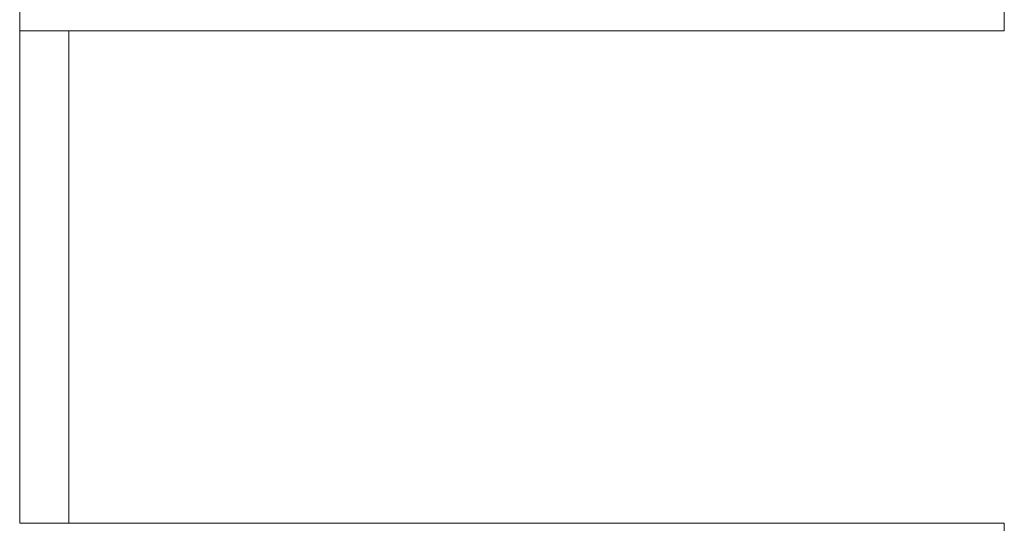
# Model space of a CAD drawing. Header units: millimetres. Extents: x 0 to 297, y 0 to 210.
# Tile 17 of 48: x 137.34 to 140, y 106.52 to 107.88. Entities that reach past the tile are written whole.
import ezdxf

# ---------------------------------------------------------------- set-up
doc = ezdxf.new("R2010")
doc.units = ezdxf.units.MM
doc.layers.add('1', color=7, linetype='Continuous', true_color=0xffffff)

msp = doc.modelspace()

# ---------------------------------------------------------------- linework, layer by layer
at = {"layer": '1', "color": 7, "linetype": 'Continuous', "lineweight": 13}
for p, q in [((137.336, 109.1873), (137.336, 107.8538)), ((140.0026, 107.8541), (140.0026, 109.1875)), ((137.336, 107.8541), (137.4693, 107.8541)), ((137.336, 106.5208), (137.336, 107.8541)), ((140.0026, 107.8541), (137.4693, 107.8541)), ((137.4693, 107.8541), (137.4693, 106.5208)), ((137.4693, 106.5208), (137.336, 106.5208)), ((137.4693, 106.5208), (140.0026, 106.5208)), ((140.0026, 105.1875), (140.0026, 106.5208))]:
    msp.add_line(p, q, dxfattribs=at)

doc.saveas('drawing.dxf')
